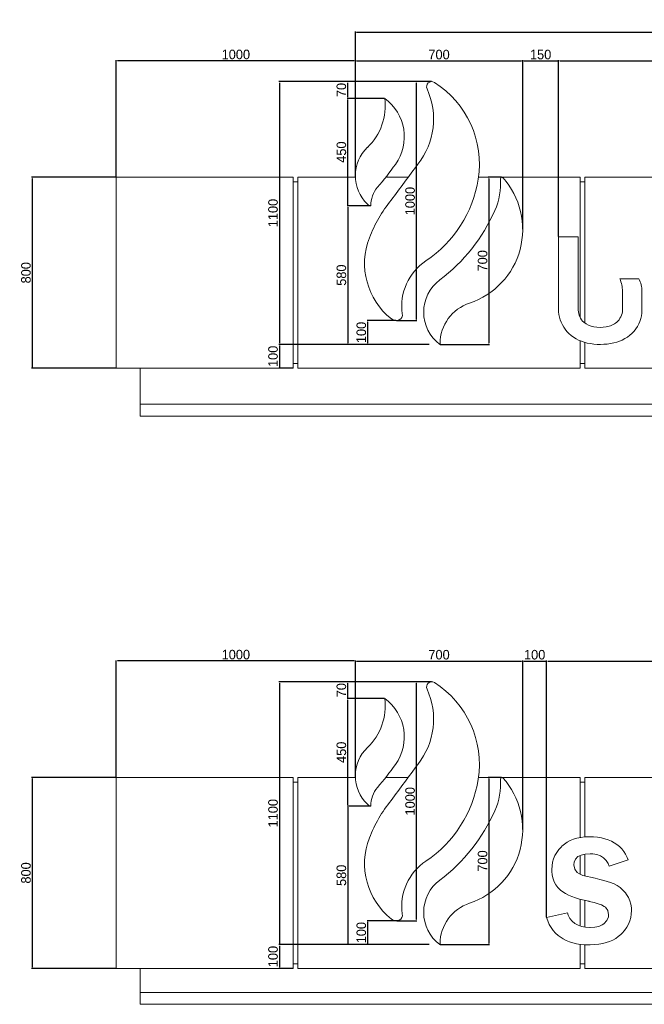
# Model space of a CAD drawing. Header units: feet. Extents: x 1702076 to 1880744, y 4858210 to 4922488.
# Tile 25 of 27: x 1870989 to 1873601, y 4894105 to 4898227. Entities that reach past the tile are written whole.
import ezdxf

# ---------------------------------------------------------------- set-up
doc = ezdxf.new("R2010")
doc.units = ezdxf.units.FT
doc.header["$MEASUREMENT"] = 0
doc.header["$PDMODE"] = 98
doc.header["$PDSIZE"] = 0.3
doc.dimstyles.new('ISO-25', dxfattribs={"dimscale": 15, "dimtxt": 20, "dimasz": 2.5, "dimexe": 1.25, "dimexo": 0.625, "dimgap": 3, "dimtad": 1, "dimdec": 0, "dimtxsty": 'Standard', "dimcen": 2.5, "dimadec": 0, "dimazin": 0, "dimtfac": 1, "dimtdec": 0, "dimtmove": 0, "dimatfit": 3, "dimfxl": 1.25, "dimarcsym": 0})

# ---------------------------------------------------------------- blocks, each defined once
blk = doc.blocks.new('*D5360')
at = {"color": 0, "lineweight": -2, "transparency": 16777216}
for p, q in [((1871391.5, 4897567.4), (1871038.6, 4897567.4)), ((1871041.1, 4897562.4), (1871041.1, 4896772.4)), ((1871391.5, 4896767.4), (1871038.6, 4896767.4))]:
    blk.add_line(p, q, dxfattribs=at)
at = {"color": 0, "lineweight": 5, "transparency": 16777216}
for points in [[(1871040.3, 4897562.4), (1871042, 4897562.4), (1871041.1, 4897567.4)], [(1871040.3, 4896772.4), (1871042, 4896772.4), (1871041.1, 4896767.4)]]:
    blk.add_solid(points, dxfattribs=at)
at = {"layer": 'Defpoints', "color": 0, "lineweight": 5, "transparency": 16777216}
for p in [(1871392.8, 4897567.4), (1871041.1, 4896767.4), (1871392.8, 4896767.4)]:
    blk.add_point(p, dxfattribs=at)
at = {"color": 0, "lineweight": 5, "transparency": 16777216, "insert": (1871014.9, 4897167.4), "char_height": 40, "attachment_point": 5, "rotation": 90}
blk.add_mtext('800', dxfattribs=at)
blk = doc.blocks.new('*D5346')
at = {"color": 0, "lineweight": -2, "transparency": 16777216}
for p, q in [((1872392.8, 4897567.6), (1872392.8, 4898056.8)), ((1872397.8, 4898054.3), (1873087.8, 4898054.3)), ((1873092.8, 4897349.3), (1873092.8, 4898056.8))]:
    blk.add_line(p, q, dxfattribs=at)
at = {"color": 0, "lineweight": 5, "transparency": 16777216}
for points in [[(1872397.8, 4898055.1), (1872397.8, 4898053.5), (1872392.8, 4898054.3)], [(1873087.8, 4898055.1), (1873087.8, 4898053.5), (1873092.8, 4898054.3)]]:
    blk.add_solid(points, dxfattribs=at)
at = {"layer": 'Defpoints', "color": 0, "lineweight": 5, "transparency": 16777216}
for p in [(1873092.8, 4898054.3), (1872392.8, 4897566.3), (1873092.8, 4897348.1)]:
    blk.add_point(p, dxfattribs=at)
at = {"color": 0, "lineweight": 5, "transparency": 16777216, "insert": (1872742.8, 4898080.6), "char_height": 40, "attachment_point": 5}
blk.add_mtext('700', dxfattribs=at)
blk = doc.blocks.new('*D5347')
at = {"color": 0, "lineweight": -2, "transparency": 16777216}
for p, q in [((1871392.8, 4897568.6), (1871392.8, 4898057.3)), ((1872387.8, 4898054.8), (1871397.8, 4898054.8)), ((1872392.8, 4897568.1), (1872392.8, 4898057.3))]:
    blk.add_line(p, q, dxfattribs=at)
at = {"color": 0, "lineweight": 5, "transparency": 16777216}
for points in [[(1871397.8, 4898055.6), (1871397.8, 4898053.9), (1871392.8, 4898054.8)], [(1872387.8, 4898055.6), (1872387.8, 4898053.9), (1872392.8, 4898054.8)]]:
    blk.add_solid(points, dxfattribs=at)
at = {"layer": 'Defpoints', "color": 0, "lineweight": 5, "transparency": 16777216}
for p in [(1871392.8, 4898054.8), (1871392.8, 4897567.4), (1872392.8, 4897566.8)]:
    blk.add_point(p, dxfattribs=at)
at = {"color": 0, "lineweight": 5, "transparency": 16777216, "insert": (1871892.8, 4898081), "char_height": 40, "attachment_point": 5}
blk.add_mtext('1000', dxfattribs=at)
blk = doc.blocks.new('*D5348')
at = {"color": 0, "lineweight": -2, "transparency": 16777216}
for p, q in [((1872700.9, 4897967.4), (1872072.3, 4897967.4)), ((1872074.8, 4897962.4), (1872074.8, 4896872.4)), ((1872700.9, 4896867.4), (1872072.3, 4896867.4))]:
    blk.add_line(p, q, dxfattribs=at)
at = {"color": 0, "lineweight": 5, "transparency": 16777216}
for points in [[(1872073.9, 4897962.4), (1872075.6, 4897962.4), (1872074.8, 4897967.4)], [(1872073.9, 4896872.4), (1872075.6, 4896872.4), (1872074.8, 4896867.4)]]:
    blk.add_solid(points, dxfattribs=at)
at = {"layer": 'Defpoints', "color": 0, "lineweight": 5, "transparency": 16777216}
for p in [(1872702.1, 4897967.4), (1872074.8, 4896867.4), (1872702.1, 4896867.4)]:
    blk.add_point(p, dxfattribs=at)
at = {"color": 0, "lineweight": 5, "transparency": 16777216, "insert": (1872048.5, 4897417.4), "char_height": 40, "attachment_point": 5, "rotation": 90}
blk.add_mtext('1100', dxfattribs=at)
blk = doc.blocks.new('*D5349')
at = {"color": 0, "lineweight": -2, "transparency": 16777216}
for p, q in [((1872562.2, 4896967.4), (1872441.5, 4896967.4)), ((1872444, 4896962.4), (1872444, 4896872.4)), ((1872562.2, 4896867.4), (1872441.5, 4896867.4))]:
    blk.add_line(p, q, dxfattribs=at)
at = {"color": 0, "lineweight": 5, "transparency": 16777216}
for points in [[(1872443.1, 4896962.4), (1872444.8, 4896962.4), (1872444, 4896967.4)], [(1872443.1, 4896872.4), (1872444.8, 4896872.4), (1872444, 4896867.4)]]:
    blk.add_solid(points, dxfattribs=at)
at = {"layer": 'Defpoints', "color": 0, "lineweight": 5, "transparency": 16777216}
for p in [(1872563.5, 4896967.4), (1872444, 4896867.4), (1872563.5, 4896867.4)]:
    blk.add_point(p, dxfattribs=at)
at = {"color": 0, "lineweight": 5, "transparency": 16777216, "insert": (1872417.7, 4896917.4), "char_height": 40, "attachment_point": 5, "rotation": 90}
blk.add_mtext('100', dxfattribs=at)
blk = doc.blocks.new('*D5350')
at = {"color": 0, "lineweight": -2, "transparency": 16777216}
for p, q in [((1872710.9, 4897967.4), (1872645.6, 4897967.4)), ((1872648.1, 4896972.4), (1872648.1, 4897962.4)), ((1872564.7, 4896967.4), (1872650.6, 4896967.4))]:
    blk.add_line(p, q, dxfattribs=at)
at = {"color": 0, "lineweight": 5, "transparency": 16777216}
for points in [[(1872647.2, 4897962.4), (1872648.9, 4897962.4), (1872648.1, 4897967.4)], [(1872647.2, 4896972.4), (1872648.9, 4896972.4), (1872648.1, 4896967.4)]]:
    blk.add_solid(points, dxfattribs=at)
at = {"layer": 'Defpoints', "color": 0, "lineweight": 5, "transparency": 16777216}
for p in [(1872648.1, 4897967.4), (1872712.1, 4897967.4), (1872563.5, 4896967.4)]:
    blk.add_point(p, dxfattribs=at)
at = {"color": 0, "lineweight": 5, "transparency": 16777216, "insert": (1872621.8, 4897467.4), "char_height": 40, "attachment_point": 5, "rotation": 90}
blk.add_mtext('1000', dxfattribs=at)
blk = doc.blocks.new('*D5361')
at = {"color": 0, "lineweight": -2, "transparency": 16777216}
for p, q in [((1873004.4, 4897567.4), (1872948.9, 4897567.4)), ((1872951.4, 4897562.4), (1872951.4, 4896872.4)), ((1872747.3, 4896867.4), (1872953.9, 4896867.4))]:
    blk.add_line(p, q, dxfattribs=at)
at = {"color": 0, "lineweight": 5, "transparency": 16777216}
for points in [[(1872950.6, 4897562.4), (1872952.3, 4897562.4), (1872951.4, 4897567.4)], [(1872950.6, 4896872.4), (1872952.3, 4896872.4), (1872951.4, 4896867.4)]]:
    blk.add_solid(points, dxfattribs=at)
at = {"layer": 'Defpoints', "color": 0, "lineweight": 5, "transparency": 16777216}
for p in [(1873005.7, 4897567.4), (1872746.1, 4896867.4), (1872951.4, 4896867.4)]:
    blk.add_point(p, dxfattribs=at)
at = {"color": 0, "lineweight": 5, "transparency": 16777216, "insert": (1872925.1, 4897217.4), "char_height": 40, "attachment_point": 5, "rotation": 90}
blk.add_mtext('700', dxfattribs=at)
blk = doc.blocks.new('*D5351')
at = {"color": 0, "lineweight": -2, "transparency": 16777216}
for p, q in [((1872514.7, 4897897.4), (1872358.1, 4897897.4)), ((1872360.6, 4897452.4), (1872360.6, 4897892.4)), ((1872456.1, 4897447.4), (1872358.1, 4897447.4))]:
    blk.add_line(p, q, dxfattribs=at)
at = {"color": 0, "lineweight": 5, "transparency": 16777216}
for points in [[(1872359.8, 4897892.4), (1872361.5, 4897892.4), (1872360.6, 4897897.4)], [(1872359.8, 4897452.4), (1872361.5, 4897452.4), (1872360.6, 4897447.4)]]:
    blk.add_solid(points, dxfattribs=at)
at = {"layer": 'Defpoints', "color": 0, "lineweight": 5, "transparency": 16777216}
for p in [(1872360.6, 4897897.4), (1872516, 4897897.4), (1872457.4, 4897447.4)]:
    blk.add_point(p, dxfattribs=at)
at = {"color": 0, "lineweight": 5, "transparency": 16777216, "insert": (1872334.4, 4897672.4), "char_height": 40, "attachment_point": 5, "rotation": 90}
blk.add_mtext('450', dxfattribs=at)
blk = doc.blocks.new('*D5352')
at = {"color": 0, "lineweight": -2, "transparency": 16777216}
for p, q in [((1872482.2, 4897967.4), (1872358.1, 4897967.4)), ((1872360.6, 4897902.4), (1872360.6, 4897962.4)), ((1872514.7, 4897897.4), (1872358.1, 4897897.4))]:
    blk.add_line(p, q, dxfattribs=at)
at = {"color": 0, "lineweight": 5, "transparency": 16777216}
for points in [[(1872359.8, 4897962.4), (1872361.5, 4897962.4), (1872360.6, 4897967.4)], [(1872359.8, 4897902.4), (1872361.5, 4897902.4), (1872360.6, 4897897.4)]]:
    blk.add_solid(points, dxfattribs=at)
at = {"layer": 'Defpoints', "color": 0, "lineweight": 5, "transparency": 16777216}
for p in [(1872360.6, 4897967.4), (1872483.4, 4897967.4), (1872516, 4897897.4)]:
    blk.add_point(p, dxfattribs=at)
at = {"color": 0, "lineweight": 5, "transparency": 16777216, "insert": (1872334.3, 4897932.4), "char_height": 40, "attachment_point": 5, "rotation": 90}
blk.add_mtext('70', dxfattribs=at)
blk = doc.blocks.new('*D5353')
at = {"color": 0, "lineweight": -2, "transparency": 16777216}
for p, q in [((1872456.1, 4897447.4), (1872358.1, 4897447.4)), ((1872360.6, 4897442.4), (1872360.6, 4896872.4)), ((1872442.7, 4896867.4), (1872358.1, 4896867.4))]:
    blk.add_line(p, q, dxfattribs=at)
at = {"color": 0, "lineweight": 5, "transparency": 16777216}
for points in [[(1872359.8, 4897442.4), (1872361.5, 4897442.4), (1872360.6, 4897447.4)], [(1872359.8, 4896872.4), (1872361.5, 4896872.4), (1872360.6, 4896867.4)]]:
    blk.add_solid(points, dxfattribs=at)
at = {"layer": 'Defpoints', "color": 0, "lineweight": 5, "transparency": 16777216}
for p in [(1872457.4, 4897447.4), (1872360.6, 4896867.4), (1872444, 4896867.4)]:
    blk.add_point(p, dxfattribs=at)
at = {"color": 0, "lineweight": 5, "transparency": 16777216, "insert": (1872334.4, 4897157.4), "char_height": 40, "attachment_point": 5, "rotation": 90}
blk.add_mtext('580', dxfattribs=at)
blk = doc.blocks.new('*D5354')
at = {"color": 0, "lineweight": -2, "transparency": 16777216}
for p, q in [((1872700.9, 4896867.4), (1872072.3, 4896867.4)), ((1872074.8, 4896862.4), (1872074.8, 4896772.4)), ((1872131.5, 4896767.4), (1872072.3, 4896767.4))]:
    blk.add_line(p, q, dxfattribs=at)
at = {"color": 0, "lineweight": 5, "transparency": 16777216}
for points in [[(1872073.9, 4896862.4), (1872075.6, 4896862.4), (1872074.8, 4896867.4)], [(1872073.9, 4896772.4), (1872075.6, 4896772.4), (1872074.8, 4896767.4)]]:
    blk.add_solid(points, dxfattribs=at)
at = {"layer": 'Defpoints', "color": 0, "lineweight": 5, "transparency": 16777216}
for p in [(1872702.1, 4896867.4), (1872074.8, 4896767.4), (1872132.8, 4896767.4)]:
    blk.add_point(p, dxfattribs=at)
at = {"color": 0, "lineweight": 5, "transparency": 16777216, "insert": (1872048.5, 4896817.4), "char_height": 40, "attachment_point": 5, "rotation": 90}
blk.add_mtext('100', dxfattribs=at)
blk = doc.blocks.new('*D5355')
at = {"color": 0, "lineweight": -2, "transparency": 16777216}
for p, q in [((1873092.8, 4897349.3), (1873092.8, 4898056.8)), ((1873097.8, 4898054.3), (1873237.8, 4898054.3)), ((1873242.8, 4897318.6), (1873242.8, 4898056.8))]:
    blk.add_line(p, q, dxfattribs=at)
at = {"color": 0, "lineweight": 5, "transparency": 16777216}
for points in [[(1873097.8, 4898055.1), (1873097.8, 4898053.5), (1873092.8, 4898054.3)], [(1873237.8, 4898055.1), (1873237.8, 4898053.5), (1873242.8, 4898054.3)]]:
    blk.add_solid(points, dxfattribs=at)
at = {"layer": 'Defpoints', "color": 0, "lineweight": 5, "transparency": 16777216}
for p in [(1873242.8, 4898054.3), (1873092.8, 4897348.1), (1873242.8, 4897317.4)]:
    blk.add_point(p, dxfattribs=at)
at = {"color": 0, "lineweight": 5, "transparency": 16777216, "insert": (1873167.8, 4898080.6), "char_height": 40, "attachment_point": 5}
blk.add_mtext('150', dxfattribs=at)
blk = doc.blocks.new('*D5356')
at = {"color": 0, "lineweight": -2, "transparency": 16777216}
for p, q in [((1873242.8, 4897318.6), (1873242.8, 4898056.8)), ((1873247.8, 4898054.3), (1875787.8, 4898054.3)), ((1875792.8, 4897170), (1875792.8, 4898056.8))]:
    blk.add_line(p, q, dxfattribs=at)
at = {"color": 0, "lineweight": 5, "transparency": 16777216}
for points in [[(1873247.8, 4898055.1), (1873247.8, 4898053.5), (1873242.8, 4898054.3)], [(1875787.8, 4898055.1), (1875787.8, 4898053.5), (1875792.8, 4898054.3)]]:
    blk.add_solid(points, dxfattribs=at)
at = {"layer": 'Defpoints', "color": 0, "lineweight": 5, "transparency": 16777216}
for p in [(1875792.8, 4898054.3), (1873242.8, 4897317.4), (1875792.8, 4897168.7)]:
    blk.add_point(p, dxfattribs=at)
at = {"color": 0, "lineweight": 5, "transparency": 16777216, "insert": (1874517.8, 4898080.6), "char_height": 40, "attachment_point": 5}
blk.add_mtext('2550', dxfattribs=at)
blk = doc.blocks.new('*D5357')
at = {"color": 0, "lineweight": -2, "transparency": 16777216}
for p, q in [((1872392.8, 4897898.6), (1872392.8, 4898176.7)), ((1872397.8, 4898174.2), (1875787.8, 4898174.2)), ((1875792.8, 4897898.6), (1875792.8, 4898176.7))]:
    blk.add_line(p, q, dxfattribs=at)
at = {"color": 0, "lineweight": 5, "transparency": 16777216}
for points in [[(1872397.8, 4898175), (1872397.8, 4898173.4), (1872392.8, 4898174.2)], [(1875787.8, 4898175), (1875787.8, 4898173.4), (1875792.8, 4898174.2)]]:
    blk.add_solid(points, dxfattribs=at)
at = {"layer": 'Defpoints', "color": 0, "lineweight": 5, "transparency": 16777216}
for p in [(1875792.8, 4898174.2), (1872392.8, 4897897.4), (1875792.8, 4897897.4)]:
    blk.add_point(p, dxfattribs=at)
at = {"color": 0, "lineweight": 5, "transparency": 16777216, "insert": (1874092.8, 4898200.5), "char_height": 40, "attachment_point": 5}
blk.add_mtext('3400', dxfattribs=at)
blk = doc.blocks.new('*D5695')
at = {"color": 0, "lineweight": -2, "transparency": 16777216}
for p, q in [((1871391.5, 4895055), (1871038.6, 4895055)), ((1871041.1, 4895050), (1871041.1, 4894260)), ((1871391.5, 4894255), (1871038.6, 4894255))]:
    blk.add_line(p, q, dxfattribs=at)
at = {"color": 0, "lineweight": 5, "transparency": 16777216}
for points in [[(1871040.3, 4895050), (1871042, 4895050), (1871041.1, 4895055)], [(1871040.3, 4894260), (1871042, 4894260), (1871041.1, 4894255)]]:
    blk.add_solid(points, dxfattribs=at)
at = {"layer": 'Defpoints', "color": 0, "lineweight": 5, "transparency": 16777216}
for p in [(1871392.8, 4895055), (1871041.1, 4894255), (1871392.8, 4894255)]:
    blk.add_point(p, dxfattribs=at)
at = {"color": 0, "lineweight": 5, "transparency": 16777216, "insert": (1871014.9, 4894655), "char_height": 40, "attachment_point": 5, "rotation": 90}
blk.add_mtext('800', dxfattribs=at)
blk = doc.blocks.new('*D5686')
at = {"color": 0, "lineweight": -2, "transparency": 16777216}
for p, q in [((1872392.8, 4895055.2), (1872392.8, 4895544.4)), ((1873092.8, 4894837), (1873092.8, 4895544.4)), ((1872397.8, 4895541.9), (1873087.8, 4895541.9))]:
    blk.add_line(p, q, dxfattribs=at)
at = {"color": 0, "lineweight": 5, "transparency": 16777216}
for points in [[(1872397.8, 4895542.8), (1872397.8, 4895541.1), (1872392.8, 4895541.9)], [(1873087.8, 4895542.8), (1873087.8, 4895541.1), (1873092.8, 4895541.9)]]:
    blk.add_solid(points, dxfattribs=at)
at = {"layer": 'Defpoints', "color": 0, "lineweight": 5, "transparency": 16777216}
for p in [(1873092.8, 4895541.9), (1872392.8, 4895054), (1873092.8, 4894835.7)]:
    blk.add_point(p, dxfattribs=at)
at = {"color": 0, "lineweight": 5, "transparency": 16777216, "insert": (1872742.8, 4895568.3), "char_height": 40, "attachment_point": 5}
blk.add_mtext('700', dxfattribs=at)
blk = doc.blocks.new('*D5687')
at = {"color": 0, "lineweight": -2, "transparency": 16777216}
for p, q in [((1871392.8, 4895056.3), (1871392.8, 4895544.9)), ((1872392.8, 4895055.7), (1872392.8, 4895544.9)), ((1872387.8, 4895542.4), (1871397.8, 4895542.4))]:
    blk.add_line(p, q, dxfattribs=at)
at = {"color": 0, "lineweight": 5, "transparency": 16777216}
for points in [[(1871397.8, 4895543.2), (1871397.8, 4895541.6), (1871392.8, 4895542.4)], [(1872387.8, 4895543.2), (1872387.8, 4895541.6), (1872392.8, 4895542.4)]]:
    blk.add_solid(points, dxfattribs=at)
at = {"layer": 'Defpoints', "color": 0, "lineweight": 5, "transparency": 16777216}
for p in [(1871392.8, 4895542.4), (1871392.8, 4895055), (1872392.8, 4895054.5)]:
    blk.add_point(p, dxfattribs=at)
at = {"color": 0, "lineweight": 5, "transparency": 16777216, "insert": (1871892.8, 4895568.7), "char_height": 40, "attachment_point": 5}
blk.add_mtext('1000', dxfattribs=at)
blk = doc.blocks.new('*D5688')
at = {"color": 0, "lineweight": -2, "transparency": 16777216}
for p, q in [((1872700.9, 4895455), (1872072.3, 4895455)), ((1872074.8, 4895450), (1872074.8, 4894360)), ((1872700.9, 4894355), (1872072.3, 4894355))]:
    blk.add_line(p, q, dxfattribs=at)
at = {"color": 0, "lineweight": 5, "transparency": 16777216}
for points in [[(1872073.9, 4895450), (1872075.6, 4895450), (1872074.8, 4895455)], [(1872073.9, 4894360), (1872075.6, 4894360), (1872074.8, 4894355)]]:
    blk.add_solid(points, dxfattribs=at)
at = {"layer": 'Defpoints', "color": 0, "lineweight": 5, "transparency": 16777216}
for p in [(1872702.1, 4895455), (1872074.8, 4894355), (1872702.1, 4894355)]:
    blk.add_point(p, dxfattribs=at)
at = {"color": 0, "lineweight": 5, "transparency": 16777216, "insert": (1872048.5, 4894905), "char_height": 40, "attachment_point": 5, "rotation": 90}
blk.add_mtext('1100', dxfattribs=at)
blk = doc.blocks.new('*D5689')
at = {"color": 0, "lineweight": -2, "transparency": 16777216}
for p, q in [((1872562.2, 4894455), (1872441.5, 4894455)), ((1872444, 4894450), (1872444, 4894360)), ((1872562.2, 4894355), (1872441.5, 4894355))]:
    blk.add_line(p, q, dxfattribs=at)
at = {"color": 0, "lineweight": 5, "transparency": 16777216}
for points in [[(1872443.1, 4894450), (1872444.8, 4894450), (1872444, 4894455)], [(1872443.1, 4894360), (1872444.8, 4894360), (1872444, 4894355)]]:
    blk.add_solid(points, dxfattribs=at)
at = {"layer": 'Defpoints', "color": 0, "lineweight": 5, "transparency": 16777216}
for p in [(1872563.5, 4894455), (1872444, 4894355), (1872563.5, 4894355)]:
    blk.add_point(p, dxfattribs=at)
at = {"color": 0, "lineweight": 5, "transparency": 16777216, "insert": (1872417.7, 4894405), "char_height": 40, "attachment_point": 5, "rotation": 90}
blk.add_mtext('100', dxfattribs=at)
blk = doc.blocks.new('*D5690')
at = {"color": 0, "lineweight": -2, "transparency": 16777216}
for p, q in [((1872710.9, 4895455), (1872645.6, 4895455)), ((1872648.1, 4894460), (1872648.1, 4895450)), ((1872564.7, 4894455), (1872650.6, 4894455))]:
    blk.add_line(p, q, dxfattribs=at)
at = {"color": 0, "lineweight": 5, "transparency": 16777216}
for points in [[(1872647.2, 4895450), (1872648.9, 4895450), (1872648.1, 4895455)], [(1872647.2, 4894460), (1872648.9, 4894460), (1872648.1, 4894455)]]:
    blk.add_solid(points, dxfattribs=at)
at = {"layer": 'Defpoints', "color": 0, "lineweight": 5, "transparency": 16777216}
for p in [(1872648.1, 4895455), (1872712.1, 4895455), (1872563.5, 4894455)]:
    blk.add_point(p, dxfattribs=at)
at = {"color": 0, "lineweight": 5, "transparency": 16777216, "insert": (1872621.8, 4894955), "char_height": 40, "attachment_point": 5, "rotation": 90}
blk.add_mtext('1000', dxfattribs=at)
blk = doc.blocks.new('*D5708')
at = {"color": 0, "lineweight": -2, "transparency": 16777216}
for p, q in [((1873004.4, 4895055), (1872948.9, 4895055)), ((1872951.4, 4895050), (1872951.4, 4894360)), ((1872747.3, 4894355), (1872953.9, 4894355))]:
    blk.add_line(p, q, dxfattribs=at)
at = {"color": 0, "lineweight": 5, "transparency": 16777216}
for points in [[(1872950.6, 4895050), (1872952.3, 4895050), (1872951.4, 4895055)], [(1872950.6, 4894360), (1872952.3, 4894360), (1872951.4, 4894355)]]:
    blk.add_solid(points, dxfattribs=at)
at = {"layer": 'Defpoints', "color": 0, "lineweight": 5, "transparency": 16777216}
for p in [(1873005.7, 4895055), (1872746.1, 4894355), (1872951.4, 4894355)]:
    blk.add_point(p, dxfattribs=at)
at = {"color": 0, "lineweight": 5, "transparency": 16777216, "insert": (1872925.1, 4894705), "char_height": 40, "attachment_point": 5, "rotation": 90}
blk.add_mtext('700', dxfattribs=at)
blk = doc.blocks.new('*D5691')
at = {"color": 0, "lineweight": -2, "transparency": 16777216}
for p, q in [((1872514.7, 4895385), (1872358.1, 4895385)), ((1872360.6, 4894940), (1872360.6, 4895380)), ((1872456.1, 4894935), (1872358.1, 4894935))]:
    blk.add_line(p, q, dxfattribs=at)
at = {"color": 0, "lineweight": 5, "transparency": 16777216}
for points in [[(1872359.8, 4895380), (1872361.5, 4895380), (1872360.6, 4895385)], [(1872359.8, 4894940), (1872361.5, 4894940), (1872360.6, 4894935)]]:
    blk.add_solid(points, dxfattribs=at)
at = {"layer": 'Defpoints', "color": 0, "lineweight": 5, "transparency": 16777216}
for p in [(1872360.6, 4895385), (1872516, 4895385), (1872457.4, 4894935)]:
    blk.add_point(p, dxfattribs=at)
at = {"color": 0, "lineweight": 5, "transparency": 16777216, "insert": (1872334.4, 4895160), "char_height": 40, "attachment_point": 5, "rotation": 90}
blk.add_mtext('450', dxfattribs=at)
blk = doc.blocks.new('*D5692')
at = {"color": 0, "lineweight": -2, "transparency": 16777216}
for p, q in [((1872482.2, 4895455), (1872358.1, 4895455)), ((1872360.6, 4895390), (1872360.6, 4895450)), ((1872514.7, 4895385), (1872358.1, 4895385))]:
    blk.add_line(p, q, dxfattribs=at)
at = {"color": 0, "lineweight": 5, "transparency": 16777216}
for points in [[(1872359.8, 4895450), (1872361.5, 4895450), (1872360.6, 4895455)], [(1872359.8, 4895390), (1872361.5, 4895390), (1872360.6, 4895385)]]:
    blk.add_solid(points, dxfattribs=at)
at = {"layer": 'Defpoints', "color": 0, "lineweight": 5, "transparency": 16777216}
for p in [(1872360.6, 4895455), (1872483.4, 4895455), (1872516, 4895385)]:
    blk.add_point(p, dxfattribs=at)
at = {"color": 0, "lineweight": 5, "transparency": 16777216, "insert": (1872334.3, 4895420), "char_height": 40, "attachment_point": 5, "rotation": 90}
blk.add_mtext('70', dxfattribs=at)
blk = doc.blocks.new('*D5693')
at = {"color": 0, "lineweight": -2, "transparency": 16777216}
for p, q in [((1872456.1, 4894935), (1872358.1, 4894935)), ((1872360.6, 4894930), (1872360.6, 4894360)), ((1872442.7, 4894355), (1872358.1, 4894355))]:
    blk.add_line(p, q, dxfattribs=at)
at = {"color": 0, "lineweight": 5, "transparency": 16777216}
for points in [[(1872359.8, 4894930), (1872361.5, 4894930), (1872360.6, 4894935)], [(1872359.8, 4894360), (1872361.5, 4894360), (1872360.6, 4894355)]]:
    blk.add_solid(points, dxfattribs=at)
at = {"layer": 'Defpoints', "color": 0, "lineweight": 5, "transparency": 16777216}
for p in [(1872457.4, 4894935), (1872360.6, 4894355), (1872444, 4894355)]:
    blk.add_point(p, dxfattribs=at)
at = {"color": 0, "lineweight": 5, "transparency": 16777216, "insert": (1872334.4, 4894645), "char_height": 40, "attachment_point": 5, "rotation": 90}
blk.add_mtext('580', dxfattribs=at)
blk = doc.blocks.new('*D5694')
at = {"color": 0, "lineweight": -2, "transparency": 16777216}
for p, q in [((1872700.9, 4894355), (1872072.3, 4894355)), ((1872074.8, 4894350), (1872074.8, 4894260)), ((1872131.5, 4894255), (1872072.3, 4894255))]:
    blk.add_line(p, q, dxfattribs=at)
at = {"color": 0, "lineweight": 5, "transparency": 16777216}
for points in [[(1872073.9, 4894350), (1872075.6, 4894350), (1872074.8, 4894355)], [(1872073.9, 4894260), (1872075.6, 4894260), (1872074.8, 4894255)]]:
    blk.add_solid(points, dxfattribs=at)
at = {"layer": 'Defpoints', "color": 0, "lineweight": 5, "transparency": 16777216}
for p in [(1872702.1, 4894355), (1872074.8, 4894255), (1872132.8, 4894255)]:
    blk.add_point(p, dxfattribs=at)
at = {"color": 0, "lineweight": 5, "transparency": 16777216, "insert": (1872048.5, 4894305), "char_height": 40, "attachment_point": 5, "rotation": 90}
blk.add_mtext('100', dxfattribs=at)
blk = doc.blocks.new('*D5709')
at = {"color": 0, "lineweight": -2, "transparency": 16777216}
for p, q in [((1873092.8, 4894837), (1873092.8, 4895544.4)), ((1873192.8, 4894470.1), (1873192.8, 4895544.4)), ((1873097.8, 4895541.9), (1873187.8, 4895541.9))]:
    blk.add_line(p, q, dxfattribs=at)
at = {"color": 0, "lineweight": 5, "transparency": 16777216}
for points in [[(1873097.8, 4895542.8), (1873097.8, 4895541.1), (1873092.8, 4895541.9)], [(1873187.8, 4895542.8), (1873187.8, 4895541.1), (1873192.8, 4895541.9)]]:
    blk.add_solid(points, dxfattribs=at)
at = {"layer": 'Defpoints', "color": 0, "lineweight": 5, "transparency": 16777216}
for p in [(1873192.8, 4895541.9), (1873092.8, 4894835.7), (1873192.8, 4894468.8)]:
    blk.add_point(p, dxfattribs=at)
at = {"color": 0, "lineweight": 5, "transparency": 16777216, "insert": (1873142.8, 4895568.2), "char_height": 40, "attachment_point": 5}
blk.add_mtext('100', dxfattribs=at)
blk = doc.blocks.new('*D5710')
at = {"color": 0, "lineweight": -2, "transparency": 16777216}
for p, q in [((1873192.8, 4894470.1), (1873192.8, 4895544.4)), ((1875292.8, 4894356.3), (1875292.8, 4895544.4)), ((1873197.8, 4895541.9), (1875287.8, 4895541.9))]:
    blk.add_line(p, q, dxfattribs=at)
at = {"color": 0, "lineweight": 5, "transparency": 16777216}
for points in [[(1873197.8, 4895542.8), (1873197.8, 4895541.1), (1873192.8, 4895541.9)], [(1875287.8, 4895542.8), (1875287.8, 4895541.1), (1875292.8, 4895541.9)]]:
    blk.add_solid(points, dxfattribs=at)
at = {"layer": 'Defpoints', "color": 0, "lineweight": 5, "transparency": 16777216}
for p in [(1875292.8, 4895541.9), (1873192.8, 4894468.8), (1875292.8, 4894355)]:
    blk.add_point(p, dxfattribs=at)
at = {"color": 0, "lineweight": 5, "transparency": 16777216, "insert": (1874242.8, 4895568.2), "char_height": 40, "attachment_point": 5}
blk.add_mtext('2100', dxfattribs=at)

msp = doc.modelspace()

# ---------------------------------------------------------------- linework, layer by layer
at = {"color": 0, "linetype": 'Continuous', "lineweight": 0, "extrusion": (0, 1, 0)}
for p, q in [((1871392.8, 4897567.4), (1871392.8, 4896767.4)), ((1871392.8, 4897567.4), (1872132.8, 4897567.4)), ((1872132.8, 4896767.4), (1872132.8, 4897567.4)), ((1872152.8, 4897567.4), (1872392.9, 4897567.4)), ((1872152.8, 4897567.4), (1872152.8, 4896767.4)), ((1872520.3, 4897567.4), (1872614.2, 4897567.4)), ((1872907.9, 4897567.4), (1873332.8, 4897567.4)), ((1873332.8, 4896980.3), (1873332.8, 4897567.4)), ((1873352.8, 4897567.4), (1874532.8, 4897567.4)), ((1873352.8, 4897567.4), (1873352.8, 4896956.8)), ((1872132.8, 4897547.4), (1872152.8, 4897547.4)), ((1873332.8, 4897547.4), (1873352.8, 4897547.4)), ((1873325.3, 4897317.4), (1873242.8, 4897317.4)), ((1873242.8, 4897317.4), (1873242.8, 4897004.1)), ((1873325.3, 4897011), (1873325.3, 4897317.4)), ((1873578.8, 4897142.4), (1873499.5, 4897142.4)), ((1873510.7, 4897090), (1873510.7, 4897011)), ((1873591.5, 4897011), (1873591.5, 4897090)), ((1872746.9, 4896868.3), (1872747, 4896870.9)), ((1873332.8, 4896767.4), (1873332.8, 4896882.6)), ((1873352.8, 4896875.5), (1873352.8, 4896767.4)), ((1872152.8, 4896787.4), (1872132.8, 4896787.4)), ((1873352.8, 4896787.4), (1873332.8, 4896787.4)), ((1872132.8, 4896767.4), (1871392.8, 4896767.4)), ((1871492.8, 4896617.4), (1871492.8, 4896767.4)), ((1873332.8, 4896767.4), (1872152.8, 4896767.4)), ((1874532.8, 4896767.4), (1873352.8, 4896767.4)), ((1871492.8, 4896617.4), (1877542.8, 4896617.4)), ((1871492.8, 4896617.4), (1877542.8, 4896617.4)), ((1871492.8, 4896617.4), (1871492.8, 4896567.4)), ((1877542.8, 4896567.4), (1871492.8, 4896567.4))]:
    msp.add_line(p, q, dxfattribs=at)
at = {"lineweight": 5, "extrusion": (0, 1, 0)}
for p, q in [((1871392.8, 4895055), (1871392.8, 4894255)), ((1871392.8, 4895055), (1872132.8, 4895055)), ((1872132.8, 4894255), (1872132.8, 4895055)), ((1872152.8, 4895055), (1872392.9, 4895055)), ((1872152.8, 4895055), (1872152.8, 4894255)), ((1872520.3, 4895055), (1872614.2, 4895055)), ((1872907.9, 4895055), (1873332.8, 4895055)), ((1873332.8, 4894803.1), (1873332.8, 4895055)), ((1873352.8, 4895055), (1874532.8, 4895055)), ((1873352.8, 4895055), (1873352.8, 4894805.7)), ((1872132.8, 4895035), (1872152.8, 4895035)), ((1873332.8, 4895035), (1873352.8, 4895035)), ((1873335.4, 4894803.6), (1873319.8, 4894800.4)), ((1873351.9, 4894805.7), (1873335.4, 4894803.6)), ((1873369.4, 4894806.4), (1873351.9, 4894805.7)), ((1873371.2, 4894806.4), (1873369.4, 4894806.4)), ((1873389.1, 4894805.8), (1873371.2, 4894806.4)), ((1873406.1, 4894804.3), (1873389.1, 4894805.8)), ((1873422, 4894801.8), (1873406.1, 4894804.3)), ((1873254.6, 4894764.9), (1873243.9, 4894753.2)), ((1873256.5, 4894766.6), (1873254.6, 4894764.9)), ((1873267.3, 4894775.8), (1873256.5, 4894766.6)), ((1873279.1, 4894783.7), (1873267.3, 4894775.8)), ((1873291.8, 4894790.6), (1873279.1, 4894783.7)), ((1873305.3, 4894796.2), (1873291.8, 4894790.6)), ((1873319.8, 4894800.4), (1873305.3, 4894796.2)), ((1873437, 4894798.1), (1873422, 4894801.8)), ((1873450.9, 4894793.5), (1873437, 4894798.1)), ((1873463.9, 4894787.9), (1873450.9, 4894793.5)), ((1873476.1, 4894781.2), (1873463.9, 4894787.9)), ((1873487.3, 4894773.6), (1873476.1, 4894781.2)), ((1873497.5, 4894765), (1873487.3, 4894773.6)), ((1873506.9, 4894755.3), (1873497.5, 4894765)), ((1873227.7, 4894728.2), (1873222.1, 4894714.6)), ((1873235, 4894741.1), (1873227.7, 4894728.2)), ((1873243.9, 4894753.2), (1873235, 4894741.1)), ((1873313.7, 4894713.3), (1873323.7, 4894723.2)), ((1873323.7, 4894723.2), (1873337.4, 4894730)), ((1873332.8, 4894649.8), (1873332.8, 4894727.7)), ((1873337.4, 4894730), (1873354.6, 4894734)), ((1873352.8, 4894733.5), (1873352.8, 4894642.5)), ((1873354.6, 4894734), (1873375.2, 4894735.3)), ((1873375.2, 4894735.3), (1873386.4, 4894734.7)), ((1873386.4, 4894734.7), (1873402.9, 4894731.8)), ((1873402.9, 4894731.8), (1873417.7, 4894726.3)), ((1873417.7, 4894726.3), (1873430.7, 4894718)), ((1873515.2, 4894744.7), (1873506.9, 4894755.3)), ((1873522.9, 4894732.9), (1873515.2, 4894744.7)), ((1873529.5, 4894720.2), (1873522.9, 4894732.9)), ((1873533.9, 4894709.6), (1873529.5, 4894720.2)), ((1873215.6, 4894685.3), (1873214.8, 4894669.5)), ((1873218, 4894700.3), (1873215.6, 4894685.3)), ((1873222.1, 4894714.6), (1873218, 4894700.3)), ((1873306.9, 4894688.8), (1873308.3, 4894700.6)), ((1873310.5, 4894671.4), (1873306.9, 4894688.8)), ((1873308.3, 4894700.6), (1873313.7, 4894713.3)), ((1873430.7, 4894718), (1873441.4, 4894707.2)), ((1873441.4, 4894707.2), (1873450.3, 4894693.8)), ((1873450.3, 4894693.8), (1873454.8, 4894683.2)), ((1873454.8, 4894683.2), (1873533.9, 4894709.6)), ((1873214.8, 4894669.5), (1873214.9, 4894662.9)), ((1873214.9, 4894662.9), (1873216.4, 4894646)), ((1873216.4, 4894646), (1873219.7, 4894630.8)), ((1873320.1, 4894657.5), (1873310.5, 4894671.4)), ((1873330.6, 4894650.7), (1873320.1, 4894657.5)), ((1873345, 4894644.6), (1873330.6, 4894650.7)), ((1873363.8, 4894639.4), (1873345, 4894644.6)), ((1873376.1, 4894636.7), (1873363.8, 4894639.4)), ((1873219.7, 4894630.8), (1873224.7, 4894617.1)), ((1873224.7, 4894617.1), (1873231.2, 4894604.6)), ((1873231.2, 4894604.6), (1873239.5, 4894593.6)), ((1873396.5, 4894632.4), (1873376.1, 4894636.7)), ((1873415, 4894628.2), (1873396.5, 4894632.4)), ((1873431.7, 4894623.8), (1873415, 4894628.2)), ((1873446.6, 4894619.5), (1873431.7, 4894623.8)), ((1873459.7, 4894615.3), (1873446.6, 4894619.5)), ((1873471.1, 4894611), (1873459.7, 4894615.3)), ((1873475.3, 4894609.1), (1873471.1, 4894611)), ((1873488.6, 4894602.1), (1873475.3, 4894609.1)), ((1873500.8, 4894593.6), (1873488.6, 4894602.1)), ((1873239.5, 4894593.6), (1873249.5, 4894583.8)), ((1873249.5, 4894583.8), (1873251.5, 4894582.2)), ((1873251.5, 4894582.2), (1873261.1, 4894575.2)), ((1873261.1, 4894575.2), (1873272.2, 4894568.6)), ((1873272.2, 4894568.6), (1873284.6, 4894562.4)), ((1873284.6, 4894562.4), (1873298.5, 4894556.4)), ((1873298.5, 4894556.4), (1873314, 4894550.8)), ((1873512.2, 4894583.4), (1873500.8, 4894593.6)), ((1873522.6, 4894571.4), (1873512.2, 4894583.4)), ((1873527, 4894565.2), (1873522.6, 4894571.4)), ((1873535.1, 4894551.9), (1873527, 4894565.2)), ((1873314, 4894550.8), (1873331, 4894545.6)), ((1873331, 4894545.6), (1873349.3, 4894540.7)), ((1873332.8, 4894433), (1873332.8, 4894545.2)), ((1873349.3, 4894540.7), (1873369.3, 4894536.3)), ((1873352.8, 4894540), (1873352.8, 4894428.1)), ((1873369.3, 4894536.3), (1873371.1, 4894535.9)), ((1873371.1, 4894535.9), (1873391.7, 4894531)), ((1873391.7, 4894531), (1873409, 4894526.1)), ((1873409, 4894526.1), (1873422.9, 4894520.8)), ((1873422.9, 4894520.8), (1873433.5, 4894515.1)), ((1873433.5, 4894515.1), (1873438.6, 4894511.1)), ((1873541.2, 4894538.2), (1873535.1, 4894551.9)), ((1873545.3, 4894523.8), (1873541.2, 4894538.2)), ((1873547.4, 4894508.6), (1873545.3, 4894523.8)), ((1873279.6, 4894488.6), (1873192.8, 4894468.8)), ((1873283.2, 4894478.2), (1873279.6, 4894488.6)), ((1873290.5, 4894464.5), (1873283.2, 4894478.2)), ((1873438.6, 4894511.1), (1873448.7, 4894497.4)), ((1873448.7, 4894497.4), (1873452.1, 4894480)), ((1873452.1, 4894480), (1873451.2, 4894470.8)), ((1873544.7, 4894468), (1873547.2, 4894482.9)), ((1873547.2, 4894482.9), (1873548, 4894498.2)), ((1873548, 4894498.2), (1873547.4, 4894508.6)), ((1873192.8, 4894468.8), (1873197.7, 4894453.9)), ((1873197.7, 4894453.9), (1873203.8, 4894439.5)), ((1873203.8, 4894439.5), (1873211.3, 4894426.4)), ((1873299.8, 4894452.9), (1873290.5, 4894464.5)), ((1873311.1, 4894443.4), (1873299.8, 4894452.9)), ((1873324.2, 4894435.9), (1873311.1, 4894443.4)), ((1873339.3, 4894430.7), (1873324.2, 4894435.9)), ((1873411.2, 4894431.3), (1873394.2, 4894427.7)), ((1873425.3, 4894437.3), (1873411.2, 4894431.3)), ((1873432.3, 4894442), (1873425.3, 4894437.3)), ((1873444.8, 4894455.3), (1873432.3, 4894442)), ((1873451.2, 4894470.8), (1873444.8, 4894455.3)), ((1873528.1, 4894427.3), (1873535.2, 4894440.3)), ((1873535.2, 4894440.3), (1873540.8, 4894453.9)), ((1873540.8, 4894453.9), (1873544.7, 4894468)), ((1873211.3, 4894426.4), (1873220, 4894414.2)), ((1873220, 4894414.2), (1873229.6, 4894403.2)), ((1873229.6, 4894403.2), (1873240.6, 4894393.4)), ((1873240.6, 4894393.4), (1873262, 4894378.9)), ((1873356, 4894427.5), (1873339.3, 4894430.7)), ((1873374.3, 4894426.5), (1873356, 4894427.5)), ((1873374.7, 4894426.5), (1873374.3, 4894426.5)), ((1873394.2, 4894427.7), (1873374.7, 4894426.5)), ((1873492.8, 4894388.2), (1873503, 4894396.8)), ((1873503, 4894396.8), (1873508.9, 4894402.6)), ((1873508.9, 4894402.6), (1873519.3, 4894414.7)), ((1873519.3, 4894414.7), (1873528.1, 4894427.3)), ((1872746.9, 4894355.9), (1872747, 4894358.6)), ((1873262, 4894378.9), (1873275, 4894372.4)), ((1873275, 4894372.4), (1873288.6, 4894366.7)), ((1873288.6, 4894366.7), (1873303.1, 4894362)), ((1873303.1, 4894362), (1873318.2, 4894358.4)), ((1873318.2, 4894358.4), (1873334, 4894355.8)), ((1873332.8, 4894255), (1873332.8, 4894356)), ((1873334, 4894355.8), (1873350.5, 4894354.3)), ((1873350.5, 4894354.3), (1873367.8, 4894353.7)), ((1873352.8, 4894354.2), (1873352.8, 4894255)), ((1873367.8, 4894353.7), (1873375.6, 4894353.9)), ((1873375.6, 4894353.9), (1873394, 4894354.8)), ((1873394, 4894354.8), (1873411.3, 4894356.7)), ((1873411.3, 4894356.7), (1873427.5, 4894359.6)), ((1873427.5, 4894359.6), (1873442.5, 4894363.3)), ((1873442.5, 4894363.3), (1873456.6, 4894368.1)), ((1873456.6, 4894368.1), (1873469.7, 4894373.9)), ((1873469.7, 4894373.9), (1873481.8, 4894380.6)), ((1873481.8, 4894380.6), (1873492.8, 4894388.2)), ((1872152.8, 4894275), (1872132.8, 4894275)), ((1873352.8, 4894275), (1873332.8, 4894275)), ((1872132.8, 4894255), (1871392.8, 4894255)), ((1871492.8, 4894155), (1871492.8, 4894255)), ((1873332.8, 4894255), (1872152.8, 4894255)), ((1874532.8, 4894255), (1873352.8, 4894255)), ((1871492.8, 4894155), (1877542.8, 4894155)), ((1871492.8, 4894155), (1877542.8, 4894155)), ((1871492.8, 4894155), (1871492.8, 4894105)), ((1877542.8, 4894105), (1871492.8, 4894105))]:
    msp.add_line(p, q, dxfattribs=at)
at = {"color": 0, "linetype": 'Continuous', "lineweight": 0, "extrusion": (0, 0, -1)}
for centre, radius, start, end in [((-1872416.3, 4897810.8), 303.8, 155.4258, 218.4525), ((-1872277.1, 4897866), 240.5, 172.6143, 226.1994), ((-1863079.4, 4904615.7), 11857.1, 216.14574, 217.05328), ((-1872574.5, 4897449), 117.2, 359.2391, 40.6075), ((-1872723, 4897541.4), 277.6, 175.8989, 204.1268), ((-1872294, 4897732.6), 747.4, 204.0579, 232.808), ((-1872814.8, 4897027.7), 228, 352.0354, 56.2304), ((-1873345.3, 4897081.9), 165.5, 158.5962, 177.2164), ((-1872927.2, 4896869.2), 180.3, 0.5548, 71.6604), ((-1873392.8, 4897011), 67.4, 310.9322, 359.9605), ((-1873434.6, 4897016.3), 76.2, 183.9964, 227.4902), ((-1873406.4, 4897029.4), 90.3, 280.2993, 309.7954), ((-1873428, 4897031.9), 92.4, 231.0012, 261.0375), ((-1873416.3, 4897102.7), 164.2, 260.8559, 279.1441)]:
    msp.add_arc(centre, radius, start, end, dxfattribs=at)
at = {"color": 0, "linetype": 'Continuous', "lineweight": 0}
for centre, radius, start, end in [((1872712.1, 4897946), 21.4, 58.3419, 204.3082), ((1872506.1, 4897621.9), 405.5, 351.1493, 57.5977), ((1872516, 4897897), 0.42, 53.6508, 187.3857), ((1872398, 4897736.7), 199.4, 324.5966, 53.6508), ((1872557.6, 4897573.5), 164.9, 133.8006, 225.942), ((1871467.7, 4898397.9), 1340.7, 319.3925, 324.5966), ((1872767.6, 4897348.7), 325.2, 288.4568, 41.8031), ((1873005.7, 4897561.6), 5.75, 41.8638, 184.1011), ((1872406.7, 4897638), 506.1, 303.7696, 351.0797), ((1872463.2, 4897475.9), 29.1, 225.942, 258.4465), ((1872997.7, 4897102.7), 585.8, 141.0273, 158.8622), ((1872728.3, 4897206.8), 297, 158.8622, 231.4945), ((1872847.6, 4897002.3), 169, 127.0604, 232.8758), ((1873477.2, 4897090), 114.3, 0, 27.2667), ((1872567.1, 4896990.7), 22.6, 292.0797, 13.9964), ((1873396.6, 4897020), 154.6, 185.8974, 219.5566), ((1873453.3, 4897012.2), 138.2, 319.6655, 359.4855), ((1872563.5, 4896999.6), 32.2, 231.4945, 292.0797), ((1873397.2, 4897033.2), 163.8, 222.9621, 257.536), ((1873438.6, 4897031.6), 162.1, 282.6796, 317.7905), ((1872746.1, 4896868.2), 0.821, 232.8758, 4.1153), ((1873417.4, 4897135), 267.6, 258.0221, 282.2436)]:
    msp.add_arc(centre, radius, start, end, dxfattribs=at)
at = {"lineweight": 5, "extrusion": (0, 0, -1)}
for centre, radius, start, end in [((-1872416.3, 4895298.5), 303.8, 155.4258, 218.4525), ((-1872277.1, 4895353.7), 240.5, 172.6143, 226.1994), ((-1863079.4, 4902103.4), 11857.1, 216.14574, 217.05328), ((-1872574.5, 4894936.6), 117.2, 359.2391, 40.6075), ((-1872723, 4895029), 277.6, 175.8989, 204.1268), ((-1872294, 4895220.2), 747.4, 204.0579, 232.808), ((-1872814.8, 4894515.4), 228, 352.0354, 56.2304), ((-1872927.2, 4894356.8), 180.3, 0.5548, 71.6604)]:
    msp.add_arc(centre, radius, start, end, dxfattribs=at)
at = {"lineweight": 5}
for centre, radius, start, end in [((1872712.1, 4895433.6), 21.4, 58.3419, 204.3082), ((1872506.1, 4895109.5), 405.5, 351.1493, 57.5977), ((1872516, 4895384.6), 0.42, 53.6508, 187.3857), ((1872398, 4895224.3), 199.4, 324.5966, 53.6508), ((1872557.6, 4895061.1), 164.9, 133.8006, 225.942), ((1871467.7, 4895885.5), 1340.7, 319.3925, 324.5966), ((1872767.6, 4894836.4), 325.2, 288.4568, 41.8031), ((1873005.7, 4895049.3), 5.75, 41.8638, 184.1011), ((1872406.7, 4895125.6), 506.1, 303.7696, 351.0797), ((1872463.2, 4894963.6), 29.1, 225.942, 258.4465), ((1872997.7, 4894590.3), 585.8, 141.0273, 158.8622), ((1872728.3, 4894694.5), 297, 158.8622, 231.4945), ((1872847.6, 4894490), 169, 127.0604, 232.8758), ((1872567.1, 4894478.3), 22.6, 292.0797, 13.9964), ((1872563.5, 4894487.3), 32.2, 231.4945, 292.0797), ((1872746.1, 4894355.9), 0.821, 232.8758, 4.1153)]:
    msp.add_arc(centre, radius, start, end, dxfattribs=at)

# ---------------------------------------------------------------- dimensions: what is measured, and where the dimension line sits
at = {"color": 5, "lineweight": 5}
for base, p1, p2, picture, middle in [((1875792.8, 4898174.2), (1872392.8, 4897897.4), (1875792.8, 4897897.4), '*D5357', (1874092.8, 4898200.5)), ((1871392.8, 4898054.8), (1872392.8, 4897566.8), (1871392.8, 4897567.4), '*D5347', (1871892.8, 4898081)), ((1873092.8, 4898054.3), (1872392.8, 4897566.3), (1873092.8, 4897348.1), '*D5346', (1872742.8, 4898080.6)), ((1873242.8, 4898054.3), (1873092.8, 4897348.1), (1873242.8, 4897317.4), '*D5355', (1873167.8, 4898080.6)), ((1875792.8, 4898054.3), (1873242.8, 4897317.4), (1875792.8, 4897168.7), '*D5356', (1874517.8, 4898080.6)), ((1871392.8, 4895542.4), (1872392.8, 4895054.5), (1871392.8, 4895055), '*D5687', (1871892.8, 4895568.7)), ((1873092.8, 4895541.9), (1872392.8, 4895054), (1873092.8, 4894835.7), '*D5686', (1872742.8, 4895568.3)), ((1873192.8, 4895541.9), (1873092.8, 4894835.7), (1873192.8, 4894468.8), '*D5709', (1873142.8, 4895568.2)), ((1875292.8, 4895541.9), (1873192.8, 4894468.8), (1875292.8, 4894355), '*D5710', (1874242.8, 4895568.2))]:
    dim = msp.add_linear_dim(base=base, p1=p1, p2=p2, dimstyle='ISO-25', override={"dimscale": 2, "dimtmove": 1}, dxfattribs=at)
    dim.commit()
    dim.dimension.update_dxf_attribs({"geometry": picture, "text_midpoint": middle})
for base, p1, p2, picture, middle in [((1872074.8, 4896867.4), (1872702.1, 4897967.4), (1872702.1, 4896867.4), '*D5348', (1872048.5, 4897417.4)), ((1872360.6, 4897967.4), (1872516, 4897897.4), (1872483.4, 4897967.4), '*D5352', (1872334.3, 4897932.4)), ((1872648.1, 4897967.4), (1872563.5, 4896967.4), (1872712.1, 4897967.4), '*D5350', (1872621.8, 4897467.4)), ((1872360.6, 4897897.4), (1872457.4, 4897447.4), (1872516, 4897897.4), '*D5351', (1872334.4, 4897672.4)), ((1871041.1, 4896767.4), (1871392.8, 4897567.4), (1871392.8, 4896767.4), '*D5360', (1871014.9, 4897167.4)), ((1872951.4, 4896867.4), (1873005.7, 4897567.4), (1872746.1, 4896867.4), '*D5361', (1872925.1, 4897217.4)), ((1872360.6, 4896867.4), (1872457.4, 4897447.4), (1872444, 4896867.4), '*D5353', (1872334.4, 4897157.4)), ((1872074.8, 4896767.4), (1872702.1, 4896867.4), (1872132.8, 4896767.4), '*D5354', (1872048.5, 4896817.4)), ((1872074.8, 4894355), (1872702.1, 4895455), (1872702.1, 4894355), '*D5688', (1872048.5, 4894905)), ((1872360.6, 4895455), (1872516, 4895385), (1872483.4, 4895455), '*D5692', (1872334.3, 4895420)), ((1872648.1, 4895455), (1872563.5, 4894455), (1872712.1, 4895455), '*D5690', (1872621.8, 4894955)), ((1872360.6, 4895385), (1872457.4, 4894935), (1872516, 4895385), '*D5691', (1872334.4, 4895160)), ((1871041.1, 4894255), (1871392.8, 4895055), (1871392.8, 4894255), '*D5695', (1871014.9, 4894655)), ((1872951.4, 4894355), (1873005.7, 4895055), (1872746.1, 4894355), '*D5708', (1872925.1, 4894705)), ((1872360.6, 4894355), (1872457.4, 4894935), (1872444, 4894355), '*D5693', (1872334.4, 4894645)), ((1872074.8, 4894255), (1872702.1, 4894355), (1872132.8, 4894255), '*D5694', (1872048.5, 4894305))]:
    dim = msp.add_linear_dim(base=base, p1=p1, p2=p2, angle=90, dimstyle='ISO-25', override={"dimscale": 2, "dimtmove": 1}, dxfattribs=at)
    dim.commit()
    dim.dimension.update_dxf_attribs({"geometry": picture, "text_midpoint": middle})
for base, p1, p2, picture, middle in [((1872444, 4896867.4), (1872563.5, 4896967.4), (1872563.5, 4896867.4), '*D5349', (1872444, 4896917.4)), ((1872444, 4894355), (1872563.5, 4894455), (1872563.5, 4894355), '*D5689', (1872444, 4894405))]:
    dim = msp.add_linear_dim(base=base, p1=p1, p2=p2, angle=90, dimstyle='ISO-25', override={"dimscale": 2, "dimtmove": 1}, dxfattribs=at)
    dim.commit()
    dim.dimension.update_dxf_attribs({"geometry": picture, "text_midpoint": middle, "dimtype": 160})

doc.saveas('drawing.dxf')
